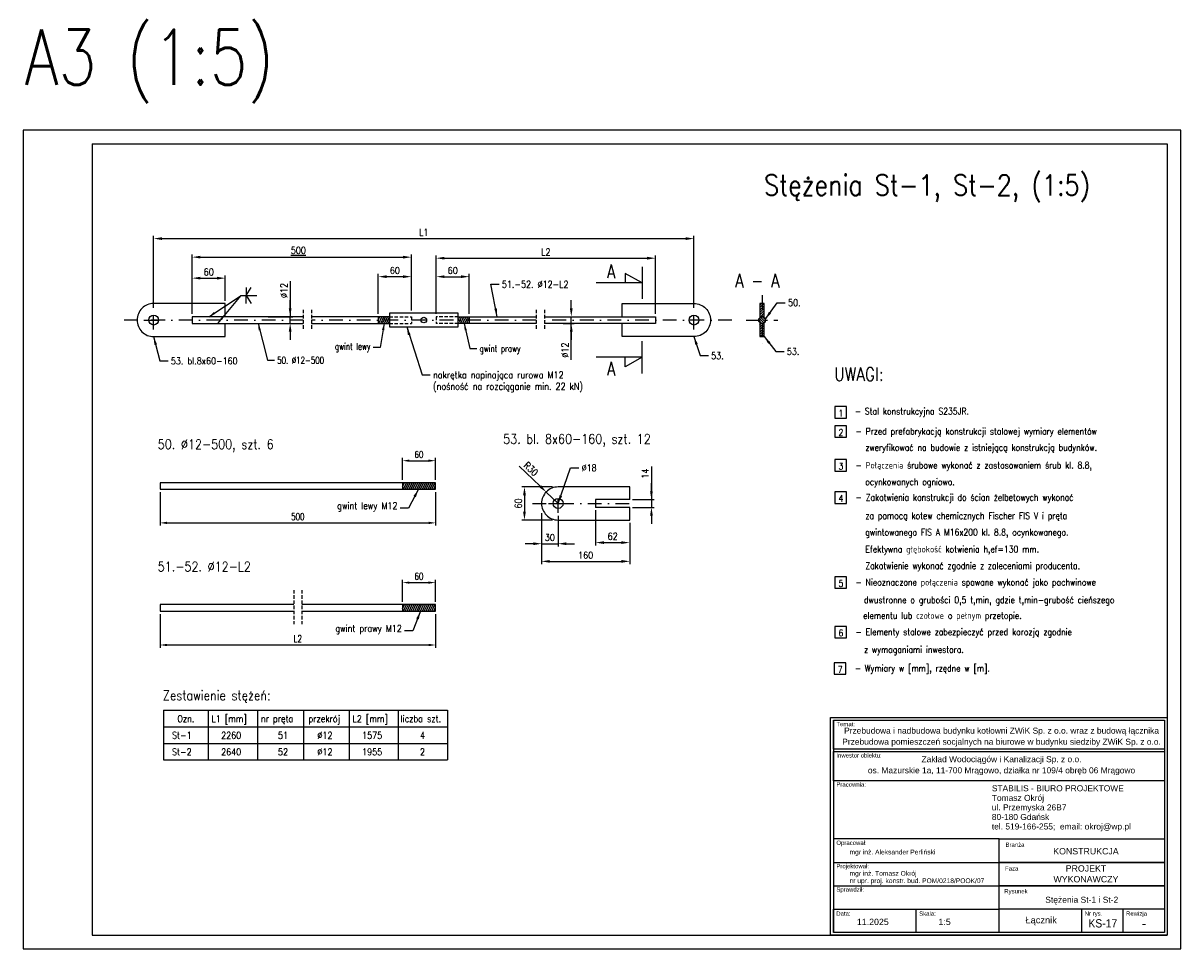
# Model space of a CAD drawing. Header units: centimetres. Extents: x 686402 to 1830517, y -1283654 to -666360.
# Tile 3 of 35: x 1755927 to 1758027, y -1066903 to -1065224. Entities that reach past the tile are written whole.
import ezdxf
from ezdxf.enums import TextEntityAlignment as Align

# ---------------------------------------------------------------- set-up
doc = ezdxf.new("R2010")
doc.units = ezdxf.units.CM
doc.header["$LTSCALE"] = 50
doc.header["$MEASUREMENT"] = 0
doc.linetypes.add('DASHDOT', pattern=[1, 0.5, -0.25, 0, -0.25])
doc.linetypes.add('DASHED', pattern=[0.75, 0.5, -0.25])
for name, color, linetype in [('0-Ramki', 2, 'Continuous'), ('5', 9, 'Continuous'), ('k_stal_niewid', 4, 'DASHED'), ('k_stal_opisy_5', 2, 'Continuous'), ('k_stal_osie', 1, 'DASHDOT'), ('k_stal_otwory', 1, 'DASHDOT'), ('k_stal_widok', 7, 'Continuous'), ('k_stal_wymiary', 3, 'Continuous')]:
    doc.layers.add(name, color=color, linetype=linetype)
doc.styles.add('MSE-200', font='romans.shx', dxfattribs={"width": 0.8, "height": 40})
doc.styles.add('ROMANS', font='ROMANS.SHX', dxfattribs={"width": 0.85})
doc.styles.add('standard2', font='ARIAL.TTF', dxfattribs={"height": 20})
doc.styles.add('TXT3', font='romans.shx', dxfattribs={"width": 0.75})
doc.dimstyles.new('Skala_1_5', dxfattribs={"dimscale": 5, "dimtxt": 2.5, "dimasz": 2.5, "dimexe": 1, "dimexo": 1, "dimgap": 1, "dimtad": 1, "dimdec": 0, "dimzin": 0, "dimdsep": 46, "dimtxsty": 'TXT3', "dimcen": 2.5, "dimadec": 0, "dimazin": 0, "dimtfac": 1, "dimtdec": 0, "dimtmove": 0, "dimatfit": 3, "dimfxl": 0, "dimtolj": 1, "dimtzin": 0, "dimarcsym": 0})
doc.dimstyles.new('STAL_1_5', dxfattribs={"dimscale": 5, "dimtxt": 2.5, "dimasz": 3, "dimexe": 1, "dimexo": 1, "dimgap": 1, "dimtad": 1, "dimdec": 0, "dimdsep": 46, "dimtxsty": 'ROMANS', "dimcen": 10, "dimdle": 6, "dimclrd": 256, "dimclre": 256, "dimclrt": 256, "dimazin": 2, "dimtfac": 1, "dimtdec": 0, "dimtmove": 1, "dimatfit": 3, "dimfxl": 0, "dimtolj": 1, "dimtzin": 0, "dimlwd": -1, "dimlwe": -1, "dimarcsym": 0})

# ---------------------------------------------------------------- blocks, each defined once
blk = doc.blocks.new('*D1179')
at = {"layer": 'Defpoints', "color": 0}
for p in [(1756293.3, -1065686.7), (1756293.3, -1065732.7), (1756233.3, -1065756.7)]:
    blk.add_point(p, dxfattribs=at)
at = {"layer": 'k_stal_wymiary'}
for p, q in [((1756233.3, -1065751.7), (1756233.3, -1065681.7)), ((1756248.3, -1065686.7), (1756278.3, -1065686.7)), ((1756293.3, -1065727.7), (1756293.3, -1065681.7))]:
    blk.add_line(p, q, dxfattribs=at)
for points in [[(1756248.3, -1065684.2), (1756248.3, -1065689.2), (1756233.3, -1065686.7)], [(1756278.3, -1065684.2), (1756278.3, -1065689.2), (1756293.3, -1065686.7)]]:
    blk.add_solid(points, dxfattribs=at)
at = {"layer": 'k_stal_wymiary', "insert": (1756263.3, -1065675.5), "char_height": 12.5, "attachment_point": 5, "style": 'ROMANS'}
blk.add_mtext('\\A1;60', dxfattribs=at)
blk = doc.blocks.new('*D1180')
at = {"layer": 'Defpoints', "color": 0}
for p in [(1756570.9, -1065684), (1756570.9, -1065756.7), (1756630.9, -1065750.2)]:
    blk.add_point(p, dxfattribs=at)
at = {"layer": 'k_stal_wymiary'}
for p, q in [((1756570.9, -1065751.7), (1756570.9, -1065679)), ((1756615.9, -1065684), (1756585.9, -1065684)), ((1756630.9, -1065745.2), (1756630.9, -1065679))]:
    blk.add_line(p, q, dxfattribs=at)
for points in [[(1756585.9, -1065681.5), (1756585.9, -1065686.5), (1756570.9, -1065684)], [(1756615.9, -1065681.5), (1756615.9, -1065686.5), (1756630.9, -1065684)]]:
    blk.add_solid(points, dxfattribs=at)
at = {"layer": 'k_stal_wymiary', "insert": (1756600.9, -1065672.8), "char_height": 12.5, "attachment_point": 5, "style": 'ROMANS'}
blk.add_mtext('\\A1;60', dxfattribs=at)
blk = doc.blocks.new('*D1181')
at = {"layer": 'Defpoints', "color": 0}
for p in [(1756630.9, -1065648.6), (1756233.3, -1065756.7), (1756630.9, -1065750.2)]:
    blk.add_point(p, dxfattribs=at)
at = {"layer": 'k_stal_wymiary'}
for p, q in [((1756233.3, -1065751.7), (1756233.3, -1065643.6)), ((1756630.9, -1065745.2), (1756630.9, -1065643.6)), ((1756248.3, -1065648.6), (1756615.9, -1065648.6))]:
    blk.add_line(p, q, dxfattribs=at)
for points in [[(1756248.3, -1065646.1), (1756248.3, -1065651.1), (1756233.3, -1065648.6)], [(1756615.9, -1065646.1), (1756615.9, -1065651.1), (1756630.9, -1065648.6)]]:
    blk.add_solid(points, dxfattribs=at)
at = {"layer": 'k_stal_wymiary', "insert": (1756425.9, -1065636.1), "char_height": 12.5, "attachment_point": 5, "style": 'ROMANS'}
blk.add_mtext('\\A1;\\L500', dxfattribs=at)
blk = doc.blocks.new('*D1182')
at = {"layer": 'Defpoints', "color": 0}
for p in [(1757143.5, -1065615), (1756163.3, -1065745.5), (1757143.5, -1065745.5)]:
    blk.add_point(p, dxfattribs=at)
at = {"layer": 'k_stal_wymiary'}
for p, q in [((1756163.3, -1065740.5), (1756163.3, -1065610)), ((1756178.3, -1065615), (1757128.5, -1065615)), ((1757143.5, -1065740.5), (1757143.5, -1065610))]:
    blk.add_line(p, q, dxfattribs=at)
for points in [[(1756178.3, -1065612.5), (1756178.3, -1065617.5), (1756163.3, -1065615)], [(1757128.5, -1065612.5), (1757128.5, -1065617.5), (1757143.5, -1065615)]]:
    blk.add_solid(points, dxfattribs=at)
at = {"layer": 'k_stal_wymiary', "insert": (1756653.4, -1065603.7), "char_height": 12.5, "attachment_point": 5, "style": 'ROMANS'}
blk.add_mtext('\\A1;L1', dxfattribs=at)
blk = doc.blocks.new('*D1183')
at = {"layer": 'Defpoints', "color": 0}
for p in [(1756366, -1065756.7), (1756366, -1065768.7), (1756411, -1065756.7)]:
    blk.add_point(p, dxfattribs=at)
at = {"layer": 'k_stal_wymiary'}
for p, q in [((1756411, -1065691.9), (1756411, -1065756.7)), ((1756411, -1065741.7), (1756411, -1065726.7)), ((1756371, -1065756.7), (1756416, -1065756.7)), ((1756371, -1065768.7), (1756416, -1065768.7)), ((1756411, -1065768.7), (1756411, -1065756.7)), ((1756411, -1065768.7), (1756411, -1065756.7)), ((1756411, -1065783.7), (1756411, -1065798.7))]:
    blk.add_line(p, q, dxfattribs=at)
for points in [[(1756408.5, -1065741.7), (1756413.5, -1065741.7), (1756411, -1065756.7)], [(1756408.5, -1065783.7), (1756413.5, -1065783.7), (1756411, -1065768.7)]]:
    blk.add_solid(points, dxfattribs=at)
at = {"layer": 'k_stal_wymiary', "insert": (1756399.7, -1065709.2), "char_height": 12.5, "attachment_point": 5, "rotation": 90, "style": 'ROMANS'}
blk.add_mtext('\\A1;%%c12', dxfattribs=at)
blk = doc.blocks.new('*D1184')
at = {"layer": 'Defpoints', "color": 0}
for p in [(1756735.9, -1065684), (1756675.9, -1065756.7), (1756735.9, -1065756.7)]:
    blk.add_point(p, dxfattribs=at)
at = {"layer": 'k_stal_wymiary'}
for p, q in [((1756675.9, -1065751.7), (1756675.9, -1065679)), ((1756690.9, -1065684), (1756720.9, -1065684)), ((1756735.9, -1065751.7), (1756735.9, -1065679))]:
    blk.add_line(p, q, dxfattribs=at)
for points in [[(1756690.9, -1065681.5), (1756690.9, -1065686.5), (1756675.9, -1065684)], [(1756720.9, -1065681.5), (1756720.9, -1065686.5), (1756735.9, -1065684)]]:
    blk.add_solid(points, dxfattribs=at)
at = {"layer": 'k_stal_wymiary', "insert": (1756705.9, -1065672.8), "char_height": 12.5, "attachment_point": 5, "style": 'ROMANS'}
blk.add_mtext('\\A1;60', dxfattribs=at)
blk = doc.blocks.new('*D1185')
at = {"layer": 'Defpoints', "color": 0}
for p in [(1757073.5, -1065650.5), (1756675.9, -1065754.7), (1757073.5, -1065756.7)]:
    blk.add_point(p, dxfattribs=at)
at = {"layer": 'k_stal_wymiary'}
for p, q in [((1756675.9, -1065749.7), (1756675.9, -1065645.5)), ((1756690.9, -1065650.5), (1757058.5, -1065650.5)), ((1757073.5, -1065751.7), (1757073.5, -1065645.5))]:
    blk.add_line(p, q, dxfattribs=at)
for points in [[(1756690.9, -1065648), (1756690.9, -1065653), (1756675.9, -1065650.5)], [(1757058.5, -1065648), (1757058.5, -1065653), (1757073.5, -1065650.5)]]:
    blk.add_solid(points, dxfattribs=at)
at = {"layer": 'k_stal_wymiary', "insert": (1756874.7, -1065639.2), "char_height": 12.5, "attachment_point": 5, "style": 'ROMANS'}
blk.add_mtext('\\A1;L2', dxfattribs=at)
blk = doc.blocks.new('*D1186')
at = {"layer": 'Defpoints', "color": 0}
for p in [(1756174.9, -1066069.7), (1756674.9, -1066069.7), (1756674.9, -1066130.6)]:
    blk.add_point(p, dxfattribs=at)
at = {"layer": 'k_stal_wymiary', "color": 0, "lineweight": -2}
for p, q in [((1756174.9, -1066074.7), (1756174.9, -1066135.6)), ((1756674.9, -1066074.7), (1756674.9, -1066135.6)), ((1756187.4, -1066130.6), (1756662.4, -1066130.6))]:
    blk.add_line(p, q, dxfattribs=at)
at = {"layer": 'k_stal_wymiary', "color": 0}
for points in [[(1756187.4, -1066128.5), (1756187.4, -1066132.7), (1756174.9, -1066130.6)], [(1756662.4, -1066128.5), (1756662.4, -1066132.7), (1756674.9, -1066130.6)]]:
    blk.add_solid(points, dxfattribs=at)
at = {"layer": 'k_stal_wymiary', "color": 0, "insert": (1756424.9, -1066119.4), "char_height": 12.5, "attachment_point": 5, "style": 'TXT3'}
blk.add_mtext('\\A1;500', dxfattribs=at)
blk = doc.blocks.new('*D1187')
at = {"layer": 'Defpoints', "color": 0}
for p in [(1756674.4, -1066017.8), (1756614.9, -1066057.7), (1756674.4, -1066057.7)]:
    blk.add_point(p, dxfattribs=at)
at = {"layer": 'k_stal_wymiary', "color": 0, "lineweight": -2}
for p, q in [((1756614.9, -1066052.7), (1756614.9, -1066012.8)), ((1756627.4, -1066017.8), (1756661.9, -1066017.8)), ((1756674.4, -1066052.7), (1756674.4, -1066012.8))]:
    blk.add_line(p, q, dxfattribs=at)
at = {"layer": 'k_stal_wymiary', "color": 0}
for points in [[(1756627.4, -1066015.7), (1756627.4, -1066019.9), (1756614.9, -1066017.8)], [(1756661.9, -1066015.7), (1756661.9, -1066019.9), (1756674.4, -1066017.8)]]:
    blk.add_solid(points, dxfattribs=at)
at = {"layer": 'k_stal_wymiary', "color": 0, "insert": (1756644.6, -1066006.6), "char_height": 12.5, "attachment_point": 5, "style": 'TXT3'}
blk.add_mtext('\\A1;60', dxfattribs=at)
blk = doc.blocks.new('*D1188')
at = {"layer": 'Defpoints', "color": 0}
for p in [(1756174.9, -1066290.9), (1756674.9, -1066290.9), (1756674.9, -1066352.1)]:
    blk.add_point(p, dxfattribs=at)
at = {"layer": 'k_stal_wymiary', "color": 0, "lineweight": -2}
for p, q in [((1756174.9, -1066295.9), (1756174.9, -1066357.1)), ((1756674.9, -1066295.9), (1756674.9, -1066357.1)), ((1756187.4, -1066352.1), (1756662.4, -1066352.1))]:
    blk.add_line(p, q, dxfattribs=at)
at = {"layer": 'k_stal_wymiary', "color": 0}
for points in [[(1756187.4, -1066350), (1756187.4, -1066354.2), (1756174.9, -1066352.1)], [(1756662.4, -1066350), (1756662.4, -1066354.2), (1756674.9, -1066352.1)]]:
    blk.add_solid(points, dxfattribs=at)
at = {"layer": 'k_stal_wymiary', "color": 0, "insert": (1756424.9, -1066340.8), "char_height": 12.5, "attachment_point": 5, "style": 'TXT3'}
blk.add_mtext('\\A1;L2', dxfattribs=at)
blk = doc.blocks.new('*D1190')
at = {"layer": 'Defpoints', "color": 0}
for p in [(1756901.4, -1065768.7), (1756903.4, -1065756.7), (1756920.9, -1065756.7)]:
    blk.add_point(p, dxfattribs=at)
at = {"layer": 'k_stal_wymiary'}
for p, q in [((1756920.9, -1065741.7), (1756920.9, -1065726.7)), ((1756906.4, -1065768.7), (1756925.9, -1065768.7)), ((1756908.4, -1065756.7), (1756925.9, -1065756.7)), ((1756920.9, -1065768.7), (1756920.9, -1065756.7)), ((1756920.9, -1065768.7), (1756920.9, -1065756.7)), ((1756920.9, -1065834.6), (1756920.9, -1065768.7)), ((1756920.9, -1065783.7), (1756920.9, -1065798.7))]:
    blk.add_line(p, q, dxfattribs=at)
for points in [[(1756918.4, -1065741.7), (1756923.4, -1065741.7), (1756920.9, -1065756.7)], [(1756918.4, -1065783.7), (1756923.4, -1065783.7), (1756920.9, -1065768.7)]]:
    blk.add_solid(points, dxfattribs=at)
at = {"layer": 'k_stal_wymiary', "insert": (1756909.6, -1065817.2), "char_height": 12.5, "attachment_point": 5, "rotation": 90, "style": 'ROMANS'}
blk.add_mtext('\\A1;%%c12', dxfattribs=at)
blk = doc.blocks.new('*D1191')
at = {"layer": 'Defpoints', "color": 0}
for p in [(1756674.4, -1066239), (1756614.9, -1066278.9), (1756674.4, -1066278.9)]:
    blk.add_point(p, dxfattribs=at)
at = {"layer": 'k_stal_wymiary', "color": 0, "lineweight": -2}
for p, q in [((1756614.9, -1066273.9), (1756614.9, -1066234)), ((1756627.4, -1066239), (1756661.9, -1066239)), ((1756674.4, -1066273.9), (1756674.4, -1066234))]:
    blk.add_line(p, q, dxfattribs=at)
at = {"layer": 'k_stal_wymiary', "color": 0}
for points in [[(1756627.4, -1066236.9), (1756627.4, -1066241), (1756614.9, -1066239)], [(1756661.9, -1066236.9), (1756661.9, -1066241), (1756674.4, -1066239)]]:
    blk.add_solid(points, dxfattribs=at)
at = {"layer": 'k_stal_wymiary', "color": 0, "insert": (1756644.6, -1066227.7), "char_height": 12.5, "attachment_point": 5, "style": 'TXT3'}
blk.add_mtext('\\A1;60', dxfattribs=at)
blk = doc.blocks.new('*D1192')
at = {"layer": 'Defpoints', "color": 0}
for p in [(1756892, -1066065.4), (1756836, -1066125.4), (1756892, -1066125.4)]:
    blk.add_point(p, dxfattribs=at)
at = {"layer": 'k_stal_wymiary'}
for p, q in [((1756887, -1066065.4), (1756831, -1066065.4)), ((1756836, -1066080.4), (1756836, -1066110.4)), ((1756887, -1066125.4), (1756831, -1066125.4))]:
    blk.add_line(p, q, dxfattribs=at)
for points in [[(1756833.5, -1066080.4), (1756838.5, -1066080.4), (1756836, -1066065.4)], [(1756833.5, -1066110.4), (1756838.5, -1066110.4), (1756836, -1066125.4)]]:
    blk.add_solid(points, dxfattribs=at)
at = {"layer": 'k_stal_wymiary', "insert": (1756824.8, -1066095.4), "char_height": 12.5, "attachment_point": 5, "rotation": 90, "style": 'ROMANS'}
blk.add_mtext('\\A1;60', dxfattribs=at)
blk = doc.blocks.new('*D1193')
at = {"layer": 'Defpoints', "color": 0}
for p in [(1756867, -1066108.2), (1756897, -1066112.6), (1756897, -1066168.4)]:
    blk.add_point(p, dxfattribs=at)
at = {"layer": 'k_stal_wymiary'}
for p, q in [((1756867, -1066113.2), (1756867, -1066173.4)), ((1756897, -1066117.6), (1756897, -1066173.4)), ((1756852, -1066168.4), (1756837, -1066168.4)), ((1756867, -1066168.4), (1756897, -1066168.4)), ((1756912, -1066168.4), (1756927, -1066168.4))]:
    blk.add_line(p, q, dxfattribs=at)
for points in [[(1756852, -1066165.9), (1756852, -1066170.9), (1756867, -1066168.4)], [(1756912, -1066165.9), (1756912, -1066170.9), (1756897, -1066168.4)]]:
    blk.add_solid(points, dxfattribs=at)
at = {"layer": 'k_stal_wymiary', "insert": (1756882, -1066157.1), "char_height": 12.5, "attachment_point": 5, "style": 'ROMANS'}
blk.add_mtext('\\A1;30', dxfattribs=at)
blk = doc.blocks.new('*D1194')
at = {"layer": 'Defpoints', "color": 0}
for p in [(1756867, -1066113.2), (1757027, -1066125.4), (1757027, -1066200.4)]:
    blk.add_point(p, dxfattribs=at)
at = {"layer": 'k_stal_wymiary'}
for p, q in [((1756867, -1066118.2), (1756867, -1066205.4)), ((1757027, -1066130.4), (1757027, -1066205.4)), ((1756882, -1066200.4), (1757012, -1066200.4))]:
    blk.add_line(p, q, dxfattribs=at)
for points in [[(1756882, -1066197.9), (1756882, -1066202.9), (1756867, -1066200.4)], [(1757012, -1066197.9), (1757012, -1066202.9), (1757027, -1066200.4)]]:
    blk.add_solid(points, dxfattribs=at)
at = {"layer": 'k_stal_wymiary', "insert": (1756947, -1066189.2), "char_height": 12.5, "attachment_point": 5, "style": 'ROMANS'}
blk.add_mtext('\\A1;160', dxfattribs=at)
blk = doc.blocks.new('*D1195')
at = {"layer": 'Defpoints', "color": 0}
for p in [(1756965, -1066102.4), (1757027, -1066125.4), (1757027, -1066166.4)]:
    blk.add_point(p, dxfattribs=at)
at = {"layer": 'k_stal_wymiary'}
for p, q in [((1756965, -1066107.4), (1756965, -1066171.4)), ((1757027, -1066130.4), (1757027, -1066171.4)), ((1756980, -1066166.4), (1757012, -1066166.4))]:
    blk.add_line(p, q, dxfattribs=at)
for points in [[(1756980, -1066163.9), (1756980, -1066168.9), (1756965, -1066166.4)], [(1757012, -1066163.9), (1757012, -1066168.9), (1757027, -1066166.4)]]:
    blk.add_solid(points, dxfattribs=at)
at = {"layer": 'k_stal_wymiary', "insert": (1756996, -1066155.1), "char_height": 12.5, "attachment_point": 5, "style": 'ROMANS'}
blk.add_mtext('\\A1;62', dxfattribs=at)
blk = doc.blocks.new('*D1196')
at = {"layer": 'Defpoints', "color": 0}
for p in [(1757027, -1066088.4), (1757027, -1066102.4), (1757066.3, -1066102.4)]:
    blk.add_point(p, dxfattribs=at)
at = {"layer": 'k_stal_wymiary'}
for p, q in [((1757066.3, -1066028.6), (1757066.3, -1066088.4)), ((1757066.3, -1066073.4), (1757066.3, -1066058.4)), ((1757032, -1066088.4), (1757071.3, -1066088.4)), ((1757032, -1066102.4), (1757071.3, -1066102.4)), ((1757066.3, -1066088.4), (1757066.3, -1066102.4)), ((1757066.3, -1066088.4), (1757066.3, -1066102.4)), ((1757066.3, -1066117.4), (1757066.3, -1066132.4))]:
    blk.add_line(p, q, dxfattribs=at)
for points in [[(1757063.8, -1066073.4), (1757068.8, -1066073.4), (1757066.3, -1066088.4)], [(1757063.8, -1066117.4), (1757068.8, -1066117.4), (1757066.3, -1066102.4)]]:
    blk.add_solid(points, dxfattribs=at)
at = {"layer": 'k_stal_wymiary', "insert": (1757055, -1066041.4), "char_height": 12.5, "attachment_point": 5, "rotation": 90, "style": 'ROMANS'}
blk.add_mtext('\\A1;14', dxfattribs=at)
blk = doc.blocks.new('*D1197')
at = {"layer": 'Defpoints', "color": 0}
for p in [(1756875.4, -1066074.7), (1756897, -1066095.4)]:
    blk.add_point(p, dxfattribs=at)
at = {"layer": 'k_stal_wymiary'}
for p, q in [((1756826.4, -1066027.8), (1756864.5, -1066064.3)), ((1756897, -1066095.4), (1756875.4, -1066074.7))]:
    blk.add_line(p, q, dxfattribs=at)
blk.add_solid([(1756866.3, -1066062.5), (1756862.8, -1066066.1), (1756875.4, -1066074.7)], dxfattribs=at)
at = {"layer": 'k_stal_wymiary', "insert": (1756847.8, -1066032.7), "char_height": 12.5, "attachment_point": 5, "rotation": 316.2322, "style": 'ROMANS'}
blk.add_mtext('\\A1;R30', dxfattribs=at)

msp = doc.modelspace()

# ---------------------------------------------------------------- hatches: boundary and pattern name
at = {"layer": 'k_stal_wymiary'}
h = msp.add_hatch(dxfattribs=at)
h.set_pattern_fill('ANSI31', color=256, scale=25, style=0)
h.set_pattern_definition([(45, (-5233.0102, -1439.747), (-2.209708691, 2.209708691), [])])
h.paths.add_polyline_path([(1757270.9, -1065732.7), (1757262.9, -1065732.7), (1757262.9, -1065758.2, -0.381966), (1757270.9, -1065758.2)])
h.paths.add_polyline_path([(1757270.9, -1065767.1, -0.381966), (1757262.9, -1065767.1), (1757262.9, -1065792.7), (1757270.9, -1065792.7)])
h = msp.add_hatch(dxfattribs=at)
h.set_pattern_fill('ANSI31', color=256, scale=25, angle=20, style=0)
h.set_pattern_definition([(65, (-5258.864, -1439.747), (-2.8322118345, 1.320682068), [])])
h.paths.add_polyline_path([(1756590.9, -1065756.7), (1756570.9, -1065756.7), (1756570.9, -1065762.7), (1756590.9, -1065762.7)])
h.paths.add_polyline_path([(1756590.9, -1065762.7), (1756570.9, -1065762.7), (1756570.9, -1065768.7), (1756590.9, -1065768.7)])
h = msp.add_hatch(dxfattribs=at)
h.set_pattern_fill('ANSI31', color=256, scale=25, angle=250, style=0)
h.set_pattern_definition([(295, (-5258.864, -1439.747), (2.8322118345, 1.320682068), [])])
h.paths.add_polyline_path([(1756735.9, -1065756.7), (1756715.9, -1065756.7), (1756715.9, -1065762.7), (1756735.9, -1065762.7)])
h.paths.add_polyline_path([(1756735.9, -1065762.7), (1756715.9, -1065762.7), (1756715.9, -1065768.7), (1756735.9, -1065768.7)])
h = msp.add_hatch(dxfattribs=at)
h.set_pattern_fill('ANSI31', color=256, scale=25, angle=90, style=0)
h.set_pattern_definition([(135, (-5233.0102, -1439.747), (-2.209708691, -2.209708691), [])])
h.paths.add_polyline_path([(1757260.9, -1065762.7, 1), (1757272.9, -1065762.7, 1)])
h = msp.add_hatch(dxfattribs=at)
h.set_pattern_fill('ANSI31', color=256, scale=25, angle=20, style=0)
h.set_pattern_definition([(65, (-5704.864, -1439.747), (-2.8322118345, 1.320682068), [])])
h.paths.add_polyline_path([(1756674.9, -1066057.7), (1756614.9, -1066057.7), (1756614.9, -1066069.7), (1756674.9, -1066069.7)])
h = msp.add_hatch(dxfattribs=at)
h.set_pattern_fill('ANSI31', color=256, scale=25, angle=20, style=0)
h.set_pattern_definition([(65, (-5704.864, -1660.8886), (-2.8322118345, 1.320682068), [])])
h.paths.add_polyline_path([(1756674.9, -1066278.9), (1756614.9, -1066278.9), (1756614.9, -1066290.9), (1756674.9, -1066290.9)])

# ---------------------------------------------------------------- linework, layer by layer
at = {"layer": '0-Ramki', "color": 1}
for p, q in [((1756051.6, -1065443.2), (1756051.6, -1066878.2)), ((1756051.6, -1065443.2), (1758001.6, -1065443.2)), ((1758001.6, -1065443.2), (1758001.6, -1066878.2)), ((1756051.6, -1066878.2), (1758001.6, -1066878.2))]:
    msp.add_line(p, q, dxfattribs=at)
at = {"layer": '0-Ramki', "color": 2}
for p, q in [((1757396.3, -1066488.6), (1757396.3, -1066873.4)), ((1757996.8, -1066488.6), (1757996.8, -1066873.4)), ((1757697.1, -1066704), (1757396.3, -1066704)), ((1757396.3, -1066704), (1757396.3, -1066831)), ((1757697.1, -1066831), (1757697.1, -1066704)), ((1757396.3, -1066746.4), (1757697.1, -1066746.4)), ((1757396.3, -1066788.7), (1757697.1, -1066788.7)), ((1757697.1, -1066788.7), (1757996.8, -1066788.7)), ((1757396.3, -1066831), (1757697.1, -1066831)), ((1757396.3, -1066873.4), (1757396.3, -1066831)), ((1757546.7, -1066873.4), (1757546.7, -1066831)), ((1757697.1, -1066873.4), (1757697.1, -1066831)), ((1757846.9, -1066873.4), (1757846.9, -1066831)), ((1757921.8, -1066873.4), (1757921.8, -1066831)), ((1757996.8, -1066831), (1757996.8, -1066873.4)), ((1757996.8, -1066873.4), (1757396.3, -1066873.4))]:
    msp.add_line(p, q, dxfattribs=at)
at = {"layer": '0-Ramki', "color": 1}
msp.add_lwpolyline([(1757391.4, -1066483.7), (1758001.6, -1066483.7), (1758001.6, -1066878.2), (1757391.4, -1066878.2)], close=True, dxfattribs=at)
at = {"layer": '0-Ramki', "color": 2}
for points in [[(1757396.3, -1066488.6), (1757996.8, -1066488.6), (1757996.8, -1066541.3), (1757396.3, -1066541.3)], [(1757396.3, -1066545.5), (1757996.8, -1066545.5), (1757996.8, -1066598.2), (1757396.3, -1066598.2)], [(1757697.1, -1066704), (1757996.8, -1066704), (1757996.8, -1066746.4), (1757697.1, -1066746.4)], [(1757697.1, -1066746.4), (1757996.8, -1066746.4), (1757996.8, -1066788.7), (1757697.1, -1066788.7)], [(1757697.1, -1066788.7), (1757996.8, -1066788.7), (1757996.8, -1066831), (1757697.1, -1066831)]]:
    msp.add_lwpolyline(points, close=True, dxfattribs=at)
at = {"layer": '5'}
for points in [[(1757399.2, -1065940.4), (1757420.2, -1065940.4), (1757420.2, -1065919.5), (1757399.2, -1065919.5)], [(1757399.2, -1065975.4), (1757420.2, -1065975.4), (1757420.2, -1065954.4), (1757399.2, -1065954.4)], [(1757399.2, -1066036.8), (1757420.2, -1066036.8), (1757420.2, -1066015.9), (1757399.2, -1066015.9)], [(1757399.2, -1066095.2), (1757420.2, -1066095.2), (1757420.2, -1066074.3), (1757399.2, -1066074.3)], [(1757399.2, -1066249.2), (1757420.2, -1066249.2), (1757420.2, -1066228.3), (1757399.2, -1066228.3)], [(1757399.2, -1066339.2), (1757420.2, -1066339.2), (1757420.2, -1066318.3), (1757399.2, -1066318.3)], [(1757397.8, -1066405.1), (1757418.7, -1066405.1), (1757418.7, -1066384.2), (1757397.8, -1066384.2)]]:
    msp.add_lwpolyline(points, close=True, dxfattribs=at)
at = {"layer": 'Defpoints'}
msp.add_lwpolyline([(1755926.6, -1066903.2), (1758026.6, -1066903.2), (1758026.6, -1065418.2), (1755926.6, -1065418.2)], close=True, dxfattribs=at)
at = {"layer": 'k_stal_niewid', "ltscale": 0.25}
for p, q in [((1756434.5, -1065744.1), (1756434.5, -1065781.3)), ((1756449.5, -1065744.1), (1756449.5, -1065781.3)), ((1756857.3, -1065744.1), (1756857.3, -1065781.3)), ((1756872.3, -1065744.1), (1756872.3, -1065781.3)), ((1756590.9, -1065756.7), (1756630.9, -1065756.7)), ((1756590.9, -1065768.7), (1756630.9, -1065768.7)), ((1756630.9, -1065756.7), (1756630.9, -1065768.7)), ((1756675.9, -1065756.7), (1756675.9, -1065768.7)), ((1756715.9, -1065756.7), (1756675.9, -1065756.7)), ((1756715.9, -1065768.7), (1756675.9, -1065768.7)), ((1756417.4, -1066252.5), (1756417.4, -1066314.6)), ((1756432.4, -1066252.5), (1756432.4, -1066314.6))]:
    msp.add_line(p, q, dxfattribs=at)
at = {"layer": 'k_stal_osie'}
for p, q in [((1757266.9, -1065717.8), (1757266.9, -1065807.5)), ((1756434.5, -1065762.7), (1756109.6, -1065762.7)), ((1756857.3, -1065762.7), (1756449.5, -1065762.7)), ((1757212.1, -1065762.7), (1756872.3, -1065762.7)), ((1757238.4, -1065762.7), (1757295.4, -1065762.7)), ((1756850.6, -1066095.4), (1757036.2, -1066095.4))]:
    msp.add_line(p, q, dxfattribs=at)
at = {"layer": 'k_stal_otwory'}
for p, q in [((1756163.3, -1065779.9), (1756163.3, -1065745.5)), ((1757143.5, -1065779.9), (1757143.5, -1065745.5)), ((1756146.1, -1065762.7), (1756180.5, -1065762.7)), ((1757160.7, -1065762.7), (1757126.3, -1065762.7)), ((1756897, -1066112.6), (1756897, -1066078.2)), ((1756879.8, -1066095.4), (1756914.2, -1066095.4))]:
    msp.add_line(p, q, dxfattribs=at)
at = {"layer": 'k_stal_widok'}
for p, q in [((1756233.3, -1065756.7), (1756233.3, -1065768.7)), ((1756434.5, -1065756.7), (1756233.3, -1065756.7)), ((1756233.3, -1065768.7), (1756434.5, -1065768.7)), ((1756570.9, -1065756.7), (1756570.9, -1065768.7)), ((1756735.9, -1065756.7), (1756735.9, -1065768.7)), ((1756872.3, -1065756.7), (1757073.5, -1065756.7)), ((1757073.5, -1065768.7), (1756872.3, -1065768.7)), ((1757073.5, -1065756.7), (1757073.5, -1065768.7)), ((1756614.9, -1066057.7), (1756614.9, -1066069.7)), ((1756965, -1066088.4), (1756965, -1066102.4)), ((1757027, -1066088.4), (1756965, -1066088.4)), ((1757027, -1066102.4), (1756965, -1066102.4)), ((1756614.9, -1066278.9), (1756614.9, -1066290.9))]:
    msp.add_line(p, q, dxfattribs=at)
for points in [[(1756293.3, -1065756.7), (1756293.3, -1065732.7), (1756163.3, -1065732.7, 0.414214), (1756133.3, -1065762.7), (1756133.3, -1065762.7, 0.414214), (1756163.3, -1065792.7), (1756293.3, -1065792.7), (1756293.3, -1065768.7)], [(1757013.5, -1065756.7), (1757013.5, -1065732.7), (1757143.5, -1065732.7, -0.414214), (1757173.5, -1065762.7), (1757173.5, -1065762.7, -0.414214), (1757143.5, -1065792.7), (1757013.5, -1065792.7), (1757013.5, -1065768.7)], [(1757027, -1066088.4), (1757027, -1066065.4), (1756897, -1066065.4, 0.414214), (1756867, -1066095.4), (1756867, -1066095.4, 0.414214), (1756897, -1066125.4), (1757027, -1066125.4), (1757027, -1066102.4)]]:
    msp.add_lwpolyline(points, format="xyb", dxfattribs=at)
for points in [[(1757270.9, -1065758.2), (1757270.9, -1065732.7), (1757262.9, -1065732.7), (1757262.9, -1065758.2)], [(1756590.9, -1065756.7), (1756449.5, -1065756.7)], [(1756449.5, -1065768.7), (1756590.9, -1065768.7)], [(1756715.9, -1065756.7), (1756857.3, -1065756.7)], [(1756857.3, -1065768.7), (1756715.9, -1065768.7)], [(1757262.9, -1065767.1), (1757262.9, -1065792.7), (1757270.9, -1065792.7), (1757270.9, -1065767.1)], [(1756417.4, -1066278.9), (1756174.9, -1066278.9), (1756174.9, -1066290.9), (1756417.4, -1066290.9)], [(1756432.4, -1066290.9), (1756674.9, -1066290.9), (1756674.9, -1066278.9), (1756432.4, -1066278.9)]]:
    msp.add_lwpolyline(points, dxfattribs=at)
for points in [[(1756590.9, -1065775.2), (1756715.9, -1065775.2), (1756715.9, -1065750.2), (1756590.9, -1065750.2)], [(1756174.9, -1066069.7), (1756674.9, -1066069.7), (1756674.9, -1066057.7), (1756174.9, -1066057.7)]]:
    msp.add_lwpolyline(points, close=True, dxfattribs=at)
for centre, radius in [((1756163.3, -1065762.7), 9), ((1756653.4, -1065762.7), 5), ((1757143.5, -1065762.7), 9), ((1757266.9, -1065762.7), 6), ((1756897, -1066095.4), 9)]:
    msp.add_circle(centre, radius, dxfattribs=at)
at = {"layer": 'k_stal_wymiary'}
for p, q in [((1757049.3, -1065666), (1757049.3, -1065724.4)), ((1757049.3, -1065695.2), (1757018.4, -1065678)), ((1757018.4, -1065678), (1757018.4, -1065695.2)), ((1756331.4, -1065718.3), (1756340.4, -1065703.7)), ((1756331.4, -1065703.8), (1756331.4, -1065718.3)), ((1757049.3, -1065695.2), (1756966.1, -1065695.2)), ((1756321.9, -1065718.3), (1756350.4, -1065718.3)), ((1756331.4, -1065732.8), (1756331.4, -1065718.3)), ((1756331.4, -1065718.3), (1756340.4, -1065732.9)), ((1757049.3, -1065859.4), (1757049.3, -1065800.9)), ((1757049.3, -1065859.4), (1757049.3, -1065800.9)), ((1757049.3, -1065830.2), (1756966.1, -1065830.2)), ((1757049.3, -1065830.2), (1757018.4, -1065847.3)), ((1757018.4, -1065847.3), (1757018.4, -1065830.2)), ((1757049.3, -1065830.2), (1757018.4, -1065847.3)), ((1757018.4, -1065847.3), (1757018.4, -1065830.2)), ((1756181.5, -1066470.6), (1756696.4, -1066470.6)), ((1756181.5, -1066470.6), (1756181.5, -1066560.6)), ((1756262, -1066470.6), (1756262, -1066560.6)), ((1756351.6, -1066470.6), (1756351.6, -1066560.6)), ((1756435, -1066470.6), (1756435, -1066560.6)), ((1756517.9, -1066470.6), (1756517.9, -1066560.6)), ((1756607.1, -1066470.6), (1756607.1, -1066560.6)), ((1756696.4, -1066470.6), (1756696.4, -1066560.6)), ((1756181.5, -1066500.6), (1756696.4, -1066500.6)), ((1756181.5, -1066530.6), (1756696.4, -1066530.6)), ((1756181.5, -1066560.6), (1756696.4, -1066560.6))]:
    msp.add_line(p, q, dxfattribs=at)

# ---------------------------------------------------------------- texts
at = {"layer": '0-Ramki', "color": 1, "style": 'standard2'}
for s, height, p in [('Temat:', 7.78, (1757401.8, -1066495.5)), ('Inwestor obiektu:', 7.784, (1757401.8, -1066552.3)), ('Pracownia:', 7.78, (1757401.8, -1066605)), ('STABILIS - BIURO PROJEKTOWE', 10.897, (1757683.8, -1066612)), ('Tomasz Okrój', 10.897, (1757683.8, -1066629.4)), ('ul. Przemyska 26B7', 10.897, (1757683.8, -1066646.7)), ('80-180 Gdańsk', 10.897, (1757683.8, -1066664)), ('tel. 519-166-255;  email: okroj@wp.pl', 10.897, (1757683.8, -1066681.3)), ('Opracował:', 7.78, (1757401.8, -1066710.9)), ('mgr inż. Aleksander Perliński', 8.649, (1757425.7, -1066727.7)), ('Projektował:', 7.784, (1757401.8, -1066753.2)), ('mgr inż. Tomasz Okrój', 8.649, (1757425.7, -1066766.4)), ('nr upr. proj. konstr. bud. POM/0218/POOK/07', 8.649, (1757425.7, -1066779.7)), ('Sprawdził:', 7.78, (1757401.8, -1066795.6)), ('Data:', 7.78, (1757401.6, -1066839.3)), ('Skala:', 7.78, (1757552, -1066839.3)), ('Nr rys.', 7.78, (1757852.2, -1066839.3)), ('Rewizja', 7.78, (1757927.2, -1066839.3))]:
    msp.add_text(s, height=height, rotation=360, dxfattribs=at).set_placement(p, align=Align.MIDDLE_LEFT)
for s, height, p in [('Branża', 7.78, (1757725.8, -1066714.4)), ('KONSTRUKCJA', 11.416, (1757854.5, -1066726.2)), ('Faza', 7.78, (1757719.8, -1066757.3)), ('PROJEKT', 11.42, (1757854.5, -1066757.4)), ('WYKONAWCZY', 11.42, (1757854.5, -1066776.9)), ('Rysunek', 7.78, (1757727.5, -1066798.7)), ('Stężenia St-1 i St-2', 11, (1757846.9, -1066814.2)), ('11.2025', 11.42, (1757467.9, -1066854.4)), ('1:5', 11.42, (1757598.1, -1066854.4)), ('Łącznik', 12, (1757773.3, -1066851)), ('-', 18.2, (1757960, -1066857))]:
    msp.add_text(s, height=height, rotation=360, dxfattribs=at).set_placement(p, align=Align.MIDDLE_CENTER)
at = {"layer": '0-Ramki', "color": 1, "style": 'standard2', "width": 0.9}
msp.add_text('KS-17', height=15, rotation=360, dxfattribs=at).set_placement((1757885.1, -1066857), align=Align.MIDDLE_CENTER)
at = {"layer": '0-Ramki', "color": 1, "width": 668.2, "attachment_point": 2, "style": 'standard2'}
for s, insert, char_height in [('{\\fArial|b0|i0|c238|p34;Przebudowa i nadbudowa budynku kotłowni ZWiK Sp. z o.o. wraz z budową łącznika}', (1757701.4, -1066502), 10.8973), ('{\\fArial|b0|i0|c238|p34;Przebudowa pomieszczeń socjalnych na biurowe w budynku siedziby ZWiK Sp. z o.o.}', (1757701.4, -1066522.1), 10.8973), ('{\\fArial|b0|i0|c238|p34;Zakład Wodociągów i Kanalizacji Sp. z o.o.}', (1757701.4, -1066553.8), 10.897), ('{\\fArial|b0|i0|c238|p34;os. Mazurskie 1a, 11-700 Mrągowo, działka nr 109/4 obręb 06 Mrągowo}', (1757701.4, -1066574), 10.897)]:
    msp.add_mtext(s, dxfattribs=dict(at, insert=insert, char_height=char_height))
at = {"layer": '5', "style": 'ROMANS', "width": 0.85}
for s, p in [('- Stal konstrukcyjna S235JR. ', (1757435.1, -1065934.1)), ('- Przed prefabrykacją konstrukcji stalowej wymiary elementów ', (1757436.6, -1065970.5)), ('zweryfikować na budowie z istniejącą konstrukcją budynków.', (1757454.3, -1065999.8)), ('- Połączenia śrubowe wykonać z zastosowaniem śrub kl. 8.8, ', (1757436.6, -1066032)), ('ocynkowanych ogniowo. ', (1757454.3, -1066062.1)), ('- Zakotwienia konstrukcji do ścian żelbetowych wykonać', (1757436.6, -1066090.4)), ('za pomocą kotew chemicznych Fischer FIS V i pręta', (1757454.3, -1066123.6)), ('gwintowanego FIS A M16x200 kl. 8.8, ocynkowanego.', (1757454.3, -1066153.6)), ('Efektywna głębokość kotwienia h,ef=130 mm.', (1757454.3, -1066184.3)), ('Zakotwienie wykonać zgodnie z zaleceniami producenta.', (1757454.3, -1066214.3)), ('- Nieoznaczone połączenia spawane wykonać jako pachwinowe', (1757436.6, -1066244.3)), ('  dwustronne o grubości 0,5 t,min, gdzie t,min-grubość cieńszego', (1757437.9, -1066276.4)), ('  elementu lub czołowe o pełnym przetopie. ', (1757436.6, -1066304.7)), ('- Elementy stalowe zabezpieczyć przed korozją zgodnie ', (1757436.6, -1066334.3)), ('  z wymaganiami inwestora.', (1757437.9, -1066366.4)), ('- Wymiary w [mm], rzędne w [m].', (1757435.1, -1066400.3))]:
    msp.add_text(s, height=11.97, dxfattribs=at).set_placement(p)
for tag, p in [('1', (1757410.1, -1065937.6)), ('2', (1757410.1, -1065972.5)), ('3', (1757410.1, -1066034)), ('4', (1757410.1, -1066092.4)), ('5', (1757410.1, -1066246.3)), ('6', (1757410.1, -1066336.3)), ('7', (1757408.7, -1066402.3))]:
    msp.add_attdef(tag, text='1', height=12, dxfattribs=at).set_placement(p, align=Align.CENTER)
at = {"layer": 'k_stal_opisy_5', "ltscale": 0.6, "style": 'ROMANS', "width": 0.85}
msp.add_text('Stężenia St-1, St-2, (1:5)', height=37.5, dxfattribs=at).set_placement((1757270.5, -1065536.6))
at = {"layer": 'k_stal_opisy_5', "color": 2, "style": 'ROMANS', "width": 0.85}
msp.add_text('UWAGI:', height=23.94, dxfattribs=at).set_placement((1757397.7, -1065873))
at = {"layer": 'k_stal_opisy_5', "style": 'ROMANS', "width": 0.85}
msp.add_text('Zestawienie stężeń:', height=17.5, dxfattribs=at).set_placement((1756180.2, -1066452.4))
at = {"layer": 'k_stal_widok', "style": 'MSE-200', "width": 0.8}
msp.add_text('A3 (1:5)', height=100, dxfattribs=at).set_placement((1755929.3, -1065335.8))
at = {"layer": 'k_stal_wymiary'}
for s, height, style, width, p in [('A', 25, 'MSE-200', 0.8, (1756985.6, -1065687)), ('A - A', 25, 'MSE-200', 0.8, (1757218.1, -1065703.7)), ('A', 25, 'MSE-200', 0.8, (1756985.6, -1065863.3)), ('50. %%c12-500, szt. 6', 17.5, 'ROMANS', 0.85, (1756170.7, -1065996.8)), ('53. bl. 8x60-160, szt. 12', 17.5, 'ROMANS', 0.85, (1756797.4, -1065987.1)), ('51.-52. %%c12-L2', 17.5, 'ROMANS', 0.85, (1756170.7, -1066218.6))]:
    msp.add_text(s, height=height, dxfattribs=dict(at, style=style, width=width)).set_placement(p)
at = {"layer": 'k_stal_wymiary', "ltscale": 0.6, "style": 'ROMANS', "width": 0.85}
for s, p in [('Ozn.', (1756206.4, -1066492.2)), ('L1 [mm]', (1756268.3, -1066492.2)), ('nr pręta', (1756357.9, -1066492.2)), ('przekrój', (1756444.3, -1066492.2)), ('L2 [mm]', (1756524.2, -1066492.2)), ('liczba szt.', (1756611.4, -1066492.2)), ('St-1', (1756196.7, -1066522.2)), ('2260', (1756285.7, -1066522.2)), ('51', (1756388.9, -1066522.2)), ('%%c12', (1756460.4, -1066522.2)), ('1575', (1756541.5, -1066522.2)), ('4', (1756646.4, -1066522.2)), ('St-2', (1756196.7, -1066552.2)), ('2640', (1756285.7, -1066552.2)), ('52', (1756388.9, -1066552.2)), ('%%c12', (1756460.4, -1066552.2)), ('1955', (1756541.5, -1066552.2)), ('2', (1756646.4, -1066552.2))]:
    msp.add_text(s, height=12.5, dxfattribs=at).set_placement(p)
at = {"layer": 'k_stal_wymiary', "char_height": 12.5, "style": 'ROMANS'}
for s, insert, attachment_point in [('\\A1;51.-52. %%c12-L2', (1756795.1, -1065691.5), 1), ('\\A1;50.', (1757314.1, -1065725), 1), ('\\A1;53. bl.8x60-160', (1756194.6, -1065830.5), 1), ('\\A1;53.', (1757174.6, -1065821), 1), ('\\A1;53.', (1757312.1, -1065813.5), 1), ('nakrętka napinająca rurowa M12 \\P(nośność na rozciąganie min. 22 kN)', (1756670.2, -1065855.9), 1), ('\\A1;%%c18', (1756939.6, -1066024.5), 1), ('\\A1;gwint lewy M12', (1756605.6, -1066110), 9), ('\\A1;gwint prawy M12', (1756613.6, -1066332.5), 9)]:
    msp.add_mtext(s, dxfattribs=dict(at, insert=insert, attachment_point=attachment_point))
at = {"layer": 'k_stal_wymiary', "char_height": 12.5, "style": 'TXT3'}
for s, insert, width, attachment_point in [('\\A1;gwint lewy', (1756556.6, -1065812.7), 87.653, 6), ('\\A1;gwint prawy', (1756754.6, -1065808.1), 102.235, 1), ('{\\fRomanS|b0|i0|c238|p34;50}. %%c1{\\fRomanS|b0|i0|c238|p34;2}-500', (1756387.4, -1065829.3), 109.43, 1)]:
    msp.add_mtext(s, dxfattribs=dict(at, insert=insert, width=width, attachment_point=attachment_point))

# ---------------------------------------------------------------- dimensions: what is measured, and where the dimension line sits
at = {"layer": 'k_stal_wymiary'}
for base, p1, p2, text, dimstyle, picture, middle in [((1757143.5, -1065615), (1756163.3, -1065745.5), (1757143.5, -1065745.5), 'L1', 'STAL_1_5', '*D1182', (1756653.4, -1065615)), ((1756630.9, -1065648.6), (1756233.3, -1065756.7), (1756630.9, -1065750.2), '\\L500', 'STAL_1_5', '*D1181', (1756425.9, -1065648.6)), ((1756674.9, -1066352.1), (1756174.9, -1066290.9), (1756674.9, -1066290.9), 'L2', 'Skala_1_5', '*D1188', (1756424.9, -1066352.1))]:
    dim = msp.add_linear_dim(base=base, p1=p1, p2=p2, text=text, dimstyle=dimstyle, dxfattribs=at)
    dim.commit()
    dim.dimension.update_dxf_attribs({"geometry": picture, "text_midpoint": middle, "dimtype": 160})
dim = msp.add_linear_dim(base=(1757073.5, -1065650.5), p1=(1756675.9, -1065754.7), p2=(1757073.5, -1065756.7), text='L2', dimstyle='STAL_1_5', dxfattribs=at)
dim.commit()
dim.dimension.update_dxf_attribs({"geometry": '*D1185', "text_midpoint": (1756874.7, -1065639.2)})
for base, p1, p2, dimstyle, picture, middle in [((1756570.9, -1065684), (1756630.9, -1065750.2), (1756570.9, -1065756.7), 'STAL_1_5', '*D1180', (1756600.9, -1065684)), ((1756293.3, -1065686.7), (1756233.3, -1065756.7), (1756293.3, -1065732.7), 'STAL_1_5', '*D1179', (1756263.3, -1065686.7)), ((1756674.9, -1066130.6), (1756174.9, -1066069.7), (1756674.9, -1066069.7), 'Skala_1_5', '*D1186', (1756424.9, -1066130.6))]:
    dim = msp.add_linear_dim(base=base, p1=p1, p2=p2, dimstyle=dimstyle, dxfattribs=at)
    dim.commit()
    dim.dimension.update_dxf_attribs({"geometry": picture, "text_midpoint": middle, "dimtype": 160})
for base, p1, p2, angle, picture, middle in [((1756735.9, -1065684), (1756675.9, -1065756.7), (1756735.9, -1065756.7), 180, '*D1184', (1756705.9, -1065684)), ((1757066.3, -1066102.4), (1757027, -1066088.4), (1757027, -1066102.4), 90, '*D1196', (1757066.3, -1066041.4))]:
    dim = msp.add_linear_dim(base=base, p1=p1, p2=p2, angle=angle, dimstyle='STAL_1_5', dxfattribs=at)
    dim.commit()
    dim.dimension.update_dxf_attribs({"geometry": picture, "text_midpoint": middle, "dimtype": 160})
for base, p1, p2, picture, middle in [((1756411, -1065756.7), (1756366, -1065768.7), (1756366, -1065756.7), '*D1183', (1756411.6, -1065709.2)), ((1756920.9, -1065756.7), (1756901.4, -1065768.7), (1756903.4, -1065756.7), '*D1190', (1756919.6, -1065817.2))]:
    dim = msp.add_linear_dim(base=base, p1=p1, p2=p2, angle=90, text='%%c12', dimstyle='STAL_1_5', dxfattribs=at)
    dim.commit()
    dim.dimension.update_dxf_attribs({"geometry": picture, "text_midpoint": middle, "dimtype": 160})
for base, p1, p2, dimstyle, picture, middle in [((1756674.3765, -1066017.8176), (1756614.8622, -1066057.7368), (1756674.3765, -1066057.7368), 'Skala_1_5', '*D1187', (1756644.6193, -1066006.5676)), ((1757027, -1066166.4), (1756965, -1066102.4), (1757027, -1066125.4), 'STAL_1_5', '*D1195', (1756996, -1066155.1)), ((1756897, -1066168.4), (1756867, -1066108.2), (1756897, -1066112.6), 'STAL_1_5', '*D1193', (1756882, -1066157.1)), ((1757027, -1066200.4), (1756867, -1066113.2), (1757027, -1066125.4), 'STAL_1_5', '*D1194', (1756947, -1066189.2)), ((1756674.3765, -1066238.9593), (1756614.8622, -1066278.8785), (1756674.3765, -1066278.8785), 'Skala_1_5', '*D1191', (1756644.6193, -1066227.7093))]:
    dim = msp.add_linear_dim(base=base, p1=p1, p2=p2, dimstyle=dimstyle, dxfattribs=at)
    dim.commit()
    dim.dimension.update_dxf_attribs({"geometry": picture, "text_midpoint": middle})
dim = msp.add_radius_dim(center=(1756897, -1066095.4), mpoint=(1756875.4, -1066074.7), dimstyle='STAL_1_5', dxfattribs=at)
dim.commit()
dim.dimension.update_dxf_attribs({"geometry": '*D1197', "text_midpoint": (1756847.8, -1066032.7)})
dim = msp.add_linear_dim(base=(1756836, -1066125.4), p1=(1756892, -1066065.4), p2=(1756892, -1066125.4), angle=90, dimstyle='STAL_1_5', dxfattribs=at)
dim.commit()
dim.dimension.update_dxf_attribs({"geometry": '*D1192', "text_midpoint": (1756824.8, -1066095.4)})

# ---------------------------------------------------------------- leaders
at = {"layer": 'k_stal_wymiary', "annotation_type": 0, "has_hookline": 1}
for points, dimstyle, hookline_direction, text_width in [([(1756786.6, -1065756.7), (1756775.1, -1065697.7), (1756790.1, -1065697.7)], 'STAL_1_5', 0, 128), ([(1757272.8, -1065761.6), (1757294.1, -1065731.2), (1757309.1, -1065731.2)], 'STAL_1_5', 0, 21.2), ([(1756352.7, -1065768.7), (1756369.9, -1065835.5), (1756382.4, -1065835.5)], 'Skala_1_5', 0, 91.1), ([(1756581.6, -1065768.7), (1756574.1, -1065812.7), (1756561.6, -1065812.7)], 'Skala_1_5', 1, 72.3), ([(1756726.6, -1065768.7), (1756737.1, -1065814.4), (1756749.6, -1065814.4)], 'Skala_1_5', 0, 83.5), ([(1756622.4, -1065775.2), (1756650.2, -1065862.1), (1756665.2, -1065862.1)], 'STAL_1_5', 0, 306.1), ([(1756163.3, -1065792.7), (1756174.6, -1065836.7), (1756189.6, -1065836.7)], 'STAL_1_5', 0, 131), ([(1757143.5, -1065792.7), (1757154.6, -1065827.2), (1757169.6, -1065827.2)], 'STAL_1_5', 0, 21.2), ([(1757270.9, -1065792.7), (1757292.1, -1065819.7), (1757307.1, -1065819.7)], 'STAL_1_5', 0, 21.2), ([(1756897, -1066095.4), (1756919.6, -1066030.7), (1756934.6, -1066030.7)], 'STAL_1_5', 0, 24.8), ([(1756643.9, -1066069.7), (1756625.6, -1066103.7), (1756610.6, -1066103.7)], 'STAL_1_5', 1, 120.4), ([(1756647.4, -1066290.9), (1756633.6, -1066326.2), (1756618.6, -1066326.2)], 'STAL_1_5', 1, 133.1)]:
    msp.add_leader(points, dimstyle=dimstyle, override={"dimgap": 1, "dimtad": 0}, dxfattribs=dict(at, hookline_direction=hookline_direction, text_width=text_width))
at = {"layer": 'k_stal_wymiary'}
for points in [[(1756263.3, -1065756.7), (1756321.9, -1065718.3)], [(1756279.6, -1065768.7), (1756321.9, -1065718.3)]]:
    msp.add_leader(points, dimstyle='Skala_1_5', override={"dimgap": 1, "dimtad": 0}, dxfattribs=at)

doc.saveas('drawing.dxf')
